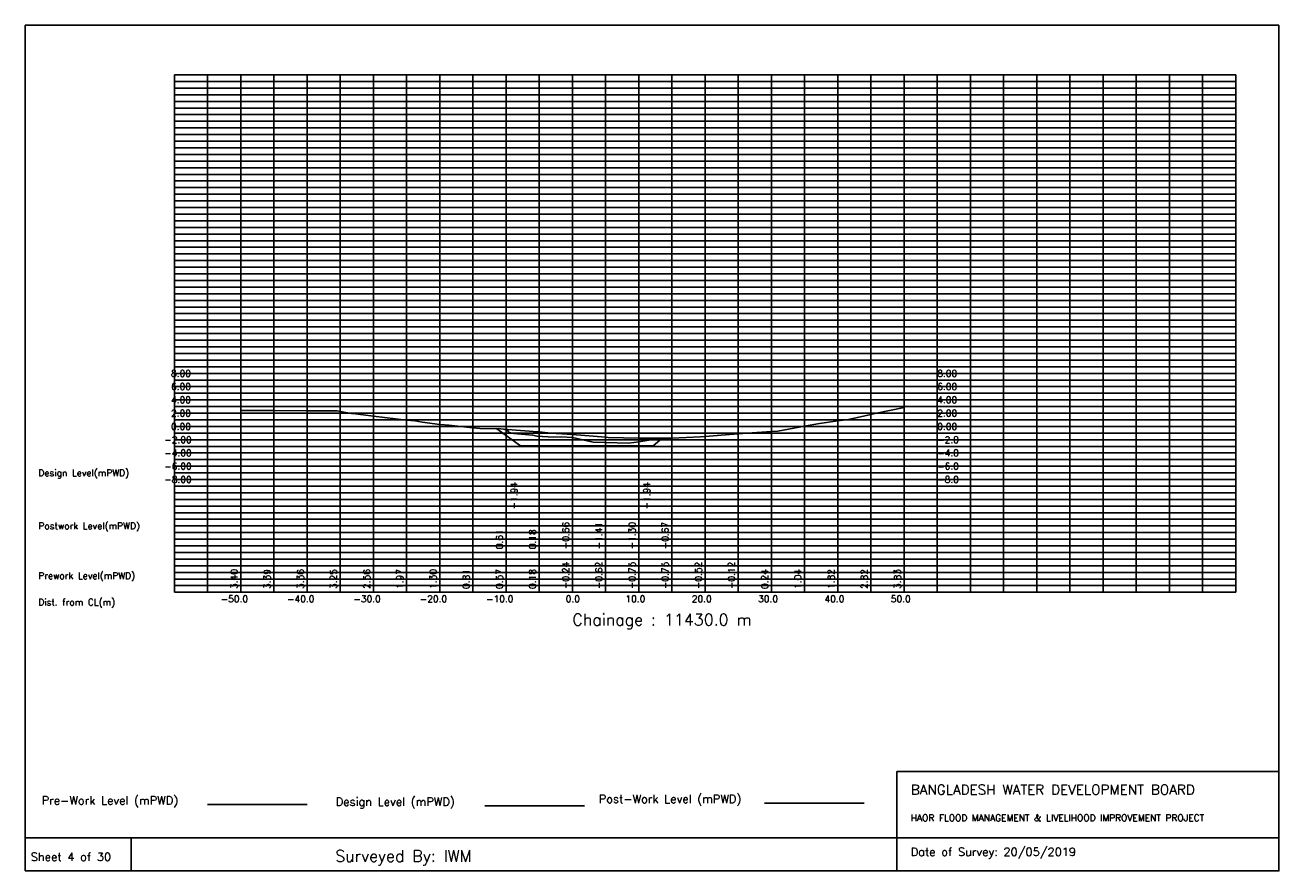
# Model space of a CAD drawing. Extents: x 0 to 189, y 0 to 128.
import ezdxf

# ---------------------------------------------------------------- set-up
doc = ezdxf.new("R2010")
doc.units = 0
doc.header["$MEASUREMENT"] = 0
doc.linetypes.add('1-1', pattern=[0])
for name, color, linetype in [('P1', 7, 'CONTINUOUS'), ('P15', 8, 'CONTINUOUS'), ('P2', 3, 'CONTINUOUS'), ('P3', 1, 'CONTINUOUS'), ('P6', 4, 'CONTINUOUS')]:
    doc.layers.add(name, color=color, linetype=linetype)
doc.styles.add('ROMAN_SIMPLEX', font='ROMANS')

msp = doc.modelspace()

# ---------------------------------------------------------------- linework, layer by layer
at = {"layer": 'P1'}
for p, q in [((0, 127.5), (0, 5)), ((0, 127.5), (189, 127.5)), ((189, 127.5), (189, 5)), ((131.4, 15), (131.4, 0)), ((131.4, 15), (189, 15)), ((16, 5), (16, 0))]:
    msp.add_line(p, q, dxfattribs=at)
at = {"layer": 'P1', "linetype": '1-1'}
msp.add_lwpolyline([(0, 0), (189, 0), (189, 5), (0, 5), (0, 0)], dxfattribs=at)
at = {"layer": 'P15', "linetype": '1-1'}
for points in [[(22.5, 120), (182.5, 120)], [(22.5, 42), (22.5, 120)], [(27.5, 42), (27.5, 120)], [(32.5, 42), (32.5, 120)], [(37.5, 42), (37.5, 120)], [(42.5, 42), (42.5, 120)], [(47.5, 42), (47.5, 120)], [(52.5, 42), (52.5, 120)], [(57.5, 42), (57.5, 120)], [(62.5, 42), (62.5, 120)], [(67.5, 42), (67.5, 120)], [(72.5, 42), (72.5, 120)], [(77.5, 42), (77.5, 120)], [(82.5, 42), (82.5, 120)], [(87.5, 42), (87.5, 120)], [(92.5, 42), (92.5, 120)], [(97.5, 42), (97.5, 120)], [(102.5, 42), (102.5, 120)], [(107.5, 42), (107.5, 120)], [(112.5, 42), (112.5, 120)], [(117.5, 42), (117.5, 120)], [(122.5, 42), (122.5, 120)], [(127.5, 42), (127.5, 120)], [(132.5, 42), (132.5, 120)], [(137.5, 42), (137.5, 120)], [(142.5, 42), (142.5, 120)], [(147.5, 42), (147.5, 120)], [(152.5, 42), (152.5, 120)], [(157.5, 42), (157.5, 120)], [(162.5, 42), (162.5, 120)], [(167.5, 42), (167.5, 120)], [(172.5, 42), (172.5, 120)], [(177.5, 42), (177.5, 120)], [(182.5, 42), (182.5, 120)], [(22.5, 119), (182.5, 119)], [(22.5, 118), (182.5, 118)], [(22.5, 117), (182.5, 117)], [(22.5, 116), (182.5, 116)], [(22.5, 115), (182.5, 115)], [(22.5, 114), (182.5, 114)], [(22.5, 113), (182.5, 113)], [(22.5, 112), (182.5, 112)], [(22.5, 111), (182.5, 111)], [(22.5, 110), (182.5, 110)], [(22.5, 109), (182.5, 109)], [(22.5, 108), (182.5, 108)], [(22.5, 107), (182.5, 107)], [(22.5, 106), (182.5, 106)], [(22.5, 105), (182.5, 105)], [(22.5, 104), (182.5, 104)], [(22.5, 103), (182.5, 103)], [(22.5, 102), (182.5, 102)], [(22.5, 101), (182.5, 101)], [(22.5, 100), (182.5, 100)], [(22.5, 99), (182.5, 99)], [(22.5, 98), (182.5, 98)], [(22.5, 97), (182.5, 97)], [(22.5, 96), (182.5, 96)], [(22.5, 95), (182.5, 95)], [(22.5, 94), (182.5, 94)], [(22.5, 93), (182.5, 93)], [(22.5, 92), (182.5, 92)], [(22.5, 91), (182.5, 91)], [(22.5, 90), (182.5, 90)], [(22.5, 89), (182.5, 89)], [(22.5, 88), (182.5, 88)], [(22.5, 87), (182.5, 87)], [(22.5, 86), (182.5, 86)], [(22.5, 85), (182.5, 85)], [(22.5, 84), (182.5, 84)], [(22.5, 83), (182.5, 83)], [(22.5, 82), (182.5, 82)], [(22.5, 81), (182.5, 81)], [(22.5, 80), (182.5, 80)], [(22.5, 79), (182.5, 79)], [(22.5, 78), (182.5, 78)], [(22.5, 77), (182.5, 77)], [(22.5, 76), (182.5, 76)], [(22.5, 75), (182.5, 75)], [(22.5, 74), (182.5, 74)], [(22.5, 73), (182.5, 73)], [(22.5, 72), (182.5, 72)], [(22.5, 71), (182.5, 71)], [(22.5, 70), (182.5, 70)], [(22.5, 69), (182.5, 69)], [(22.5, 68), (182.5, 68)], [(22.5, 67), (182.5, 67)], [(22.5, 66), (182.5, 66)], [(22.5, 65), (182.5, 65)], [(22.5, 64), (182.5, 64)], [(22.5, 63), (182.5, 63)], [(22.5, 62), (182.5, 62)], [(22.5, 61), (182.5, 61)], [(22.5, 60), (182.5, 60)], [(22.5, 59), (182.5, 59)], [(22.5, 58), (182.5, 58)], [(22.5, 57), (182.5, 57)], [(22.5, 56), (182.5, 56)], [(22.5, 55), (182.5, 55)], [(22.5, 54), (182.5, 54)], [(22.5, 53), (182.5, 53)], [(22.5, 52), (182.5, 52)], [(22.5, 51), (182.5, 51)], [(22.5, 50), (182.5, 50)], [(22.5, 49), (182.5, 49)], [(22.5, 48), (182.5, 48)], [(22.5, 47), (182.5, 47)], [(22.5, 46), (182.5, 46)], [(22.5, 45), (182.5, 45)], [(22.5, 44), (182.5, 44)], [(22.5, 43), (182.5, 43)], [(22.5, 42), (182.5, 42)]]:
    msp.add_lwpolyline(points, dxfattribs=at)
at = {"layer": 'P2'}
msp.add_line((27.5, 10), (42.5, 10), dxfattribs=at)
at = {"layer": 'P2', "linetype": '1-1'}
msp.add_lwpolyline([(32.5, 69.4), (36.24, 69.39), (37.5, 69.39), (42.5, 69.36), (47.02, 69.34), (47.5, 69.25), (49.21, 68.93), (49.39, 68.93), (52.5, 68.56), (57.5, 67.97), (58.73, 67.82), (59.85, 67.66), (62.5, 67.3), (62.6, 67.29), (63.86, 67.17), (67.5, 66.81), (68.56, 66.71), (71.72, 66.63), (72.5, 66.56), (72.78, 66.54), (77.26, 66.2), (77.5, 66.18), (79.25, 65.99), (82.5, 65.76), (87.5, 65.38), (87.88, 65.35), (92.5, 65.25), (93.26, 65.23), (96.42, 65.21), (97.5, 65.25), (101.79, 65.42), (102.5, 65.48), (104.95, 65.7), (107.5, 65.88), (110.29, 66.09), (112.5, 66.24), (113.49, 66.31), (117.5, 67.04), (119.75, 67.45), (122.5, 67.82), (124.14, 68.04), (127.5, 68.82), (128.33, 69.01), (132.5, 69.83)], dxfattribs=at)
at = {"layer": 'P3'}
msp.add_line((69.32, 9.81), (84.32, 9.81), dxfattribs=at)
at = {"layer": 'P3', "linetype": '1-1'}
msp.add_lwpolyline([(71.13, 66.65), (74.7, 64.06), (79.7, 64.06), (84.7, 64.06), (89.7, 64.06), (94.7, 64.06), (96.01, 65.21)], dxfattribs=at)
at = {"layer": 'P6'}
msp.add_line((111.48, 10.23), (126.48, 10.23), dxfattribs=at)
at = {"layer": 'P6', "linetype": '1-1'}
msp.add_lwpolyline([(72.16, 66.59), (72.66, 66.42), (72.95, 66.09), (73.67, 65.94), (75.4, 65.79), (76.5, 65.7), (77.19, 65.52), (79.63, 65.4), (80.84, 65.45), (82.5, 65.34), (85.64, 64.65), (87.5, 64.59), (91.02, 64.47), (92.5, 64.7), (95.78, 65.21)], dxfattribs=at)

# ---------------------------------------------------------------- texts
at = {"layer": 'P1', "style": 'ROMAN_SIMPLEX'}
for s, height, rotation, p in [('8.00', 1, 360, (22, 74.5)), ('8.00', 1, 360, (137.5, 74.5)), ('6.00', 1, 360, (22, 72.5)), ('6.00', 1, 360, (137.5, 72.5)), ('4.00', 1, 360, (22, 70.5)), ('4.00', 1, 360, (137.5, 70.5)), ('2.00', 1, 360, (22, 68.5)), ('2.00', 1, 360, (137.5, 68.5)), ('0.00', 1, 360, (22, 66.5)), ('0.00', 1, 360, (137.5, 66.5)), ('-2.00', 1, 360, (21, 64.5)), ('-2.0', 1, 360, (137.5, 64.5)), ('-4.00', 1, 360, (21, 62.5)), ('-4.0', 1, 360, (137.5, 62.5)), ('Design Level(mPWD)', 1, 360, (2, 59.5)), ('-6.00', 1, 360, (21, 60.5)), ('-6.0', 1, 360, (137.5, 60.5)), ('-8.00', 1, 360, (21, 58.5)), ('-8.0', 1, 360, (137.5, 58.5)), ('-1.94', 1, 90, (74.2, 54.5)), ('-1.94', 1, 90, (94.2, 54.5)), ('Postwork Level(mPWD)', 1, 360, (2, 51.5)), ('0.61', 1, 90, (72, 48.5)), ('0.18', 1, 90, (77, 48.5)), ('-0.66', 1, 90, (82, 48.5)), ('-1.41', 1, 90, (87, 48.5)), ('-1.30', 1, 90, (92, 48.5)), ('-0.67', 1, 90, (97, 48.5)), ('-0.24', 1, 90, (82, 42.5)), ('-0.62', 1, 90, (87, 42.5)), ('-0.75', 1, 90, (92, 42.5)), ('-0.75', 1, 90, (97, 42.5)), ('-0.52', 1, 90, (102, 42.5)), ('-0.12', 1, 90, (107, 42.5)), ('Prework Level(mPWD)', 1, 360, (2, 44)), ('3.40', 1, 90, (32, 42.5)), ('3.39', 1, 90, (37, 42.5)), ('3.36', 1, 90, (42, 42.5)), ('3.25', 1, 90, (47, 42.5)), ('2.56', 1, 90, (52, 42.5)), ('1.97', 1, 90, (57, 42.5)), ('1.30', 1, 90, (62, 42.5)), ('0.81', 1, 90, (67, 42.5)), ('0.57', 1, 90, (72, 42.5)), ('0.18', 1, 90, (77, 42.5)), ('0.24', 1, 90, (112, 42.5)), ('1.04', 1, 90, (117, 42.5)), ('1.82', 1, 90, (122, 42.5)), ('2.82', 1, 90, (127, 42.5)), ('3.83', 1, 90, (132, 42.5)), ('Dist. from CL(m)', 1, 360, (2, 40)), ('-50.0', 1, 360, (29.5, 40.5)), ('-40.0', 1, 360, (39.5, 40.5)), ('-30.0', 1, 360, (49.5, 40.5)), ('-20.0', 1, 360, (59.5, 40.5)), ('-10.0', 1, 360, (69.5, 40.5)), ('0.0', 1, 360, (81.5, 40.5)), ('10.0', 1, 360, (90.5, 40.5)), ('20.0', 1, 360, (100.5, 40.5)), ('30.0', 1, 360, (110.5, 40.5)), ('40.0', 1, 360, (120.5, 40.5)), ('50.0', 1, 360, (130.5, 40.5)), ('Chainage : 11430.0 m', 1.75, 360, (82.5, 37)), (' Sheet 4 of 30', 1.25, 360, (0, 1.5))]:
    msp.add_text(s, height=height, rotation=rotation, dxfattribs=at).set_placement(p)
for s, height, p in [('Pre-Work Level (mPWD)', 1.25, (2.5, 10)), ('Post-Work Level (mPWD)', 1.25, (86.48, 10.23)), ('BANGLADESH WATER DEVELOPMENT BOARD', 1.5, (133.5, 11.5)), ('Design Level (mPWD)', 1.25, (46.82, 9.81)), ('HAOR FLOOD MANAGEMENT & LIVELIHOOD IMPROVEMENT PROJECT', 1, (133.5, 7.5)), ('Surveyed By: IWM', 1.75, (46.75, 1.38)), ('Date of Survey: 20/05/2019', 1.25, (133.5, 2.25))]:
    msp.add_text(s, height=height, dxfattribs=at).set_placement(p)

doc.saveas('drawing.dxf')
